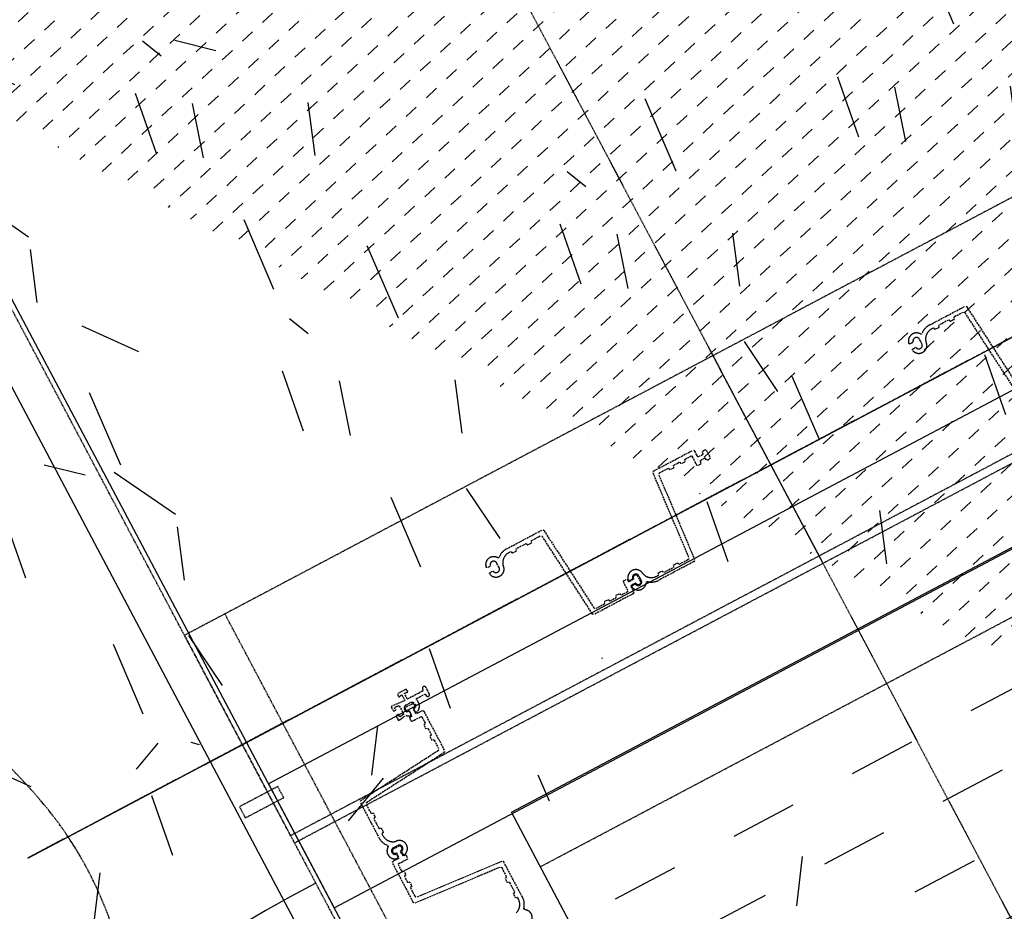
# Model space of a CAD drawing. Header units: millimetres. Extents: x 7530256134 to 7530295630, y 5726732434 to 5726764631.
# Tile 11 of 23: x 7530277803 to 7530280191, y 5726742820 to 5726744983. Entities that reach past the tile are written whole.
import ezdxf

# ---------------------------------------------------------------- set-up
doc = ezdxf.new("R2010")
doc.units = ezdxf.units.MM
for name, pattern in [('mp3', [6.25, 4.75, -1.5]), ('mp3a', [3.125, 2.25, -0.875]), ('mp7', [13.75, 9.75, -1.5, 1, -1.5]), ('mp7a', [6.875, 4.75, -0.875, 0.375, -0.875])]:
    doc.linetypes.add(name, pattern=pattern)
for name, color, linetype in [('0 wymiar', 32, 'Continuous'), ('1 cienka', 4, 'Continuous'), ('2 osie 02', 4, 'mp7'), ('2 osie 05', 4, 'mp7a'), ('3 przerywana 02', 6, 'mp3'), ('3 przerywana 05', 6, 'mp3a'), ('4 opis', 3, 'Continuous'), ('4 średnia', 3, 'Continuous'), ('9 kreskowanie', 8, 'Continuous')]:
    doc.layers.add(name, color=color, linetype=linetype)
doc.layers.add('6 pomoc 01', color=1, linetype='Continuous', plot=False)
doc.layers.add('7 view', color=1, linetype='Continuous', plot=False)

# ---------------------------------------------------------------- blocks, each defined once
blk = doc.blocks.new('A$C67C76F72')
at = {"linetype": 'ByBlock'}
blk.add_lwpolyline([(6.66599999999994, -56.61509999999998), (15.33179999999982, -56.61509999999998, 0.9550332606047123), (15.66509999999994, -47.66189999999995), (12.44319999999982, -47.66189999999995, -0.3264538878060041), (11.11000000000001, -46.10649999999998), (11.11000000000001, -4.777300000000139, -0.3948116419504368), (11.99879999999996, -3.666300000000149), (26.21960000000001, -3.666300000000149, -0.3027756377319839), (26.88620000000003, -4.110700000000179), (25.77520000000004, -11.66550000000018, 0.1342479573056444), (25.93150274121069, -12.95215167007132, 0.2014663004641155), (26.22289409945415, -13.24354302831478, 0.1126442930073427), (26.29651627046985, -13.25568452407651, -0.0009888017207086), (26.88620000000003, -13.22090000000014), (33.32999999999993, -12.33210000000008, 0.2293681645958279), (33.99660000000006, -11.88770000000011), (33.99660000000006, -0.1111000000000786), (33.99660000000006, 11.66549999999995, 0.2293681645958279), (33.32999999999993, 12.10989999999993), (26.88620000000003, 12.99869999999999, -0.0009888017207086), (26.29651627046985, 13.03348452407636, 0.1126442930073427), (26.22289409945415, 13.02134302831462, 0.2014663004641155), (25.93150274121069, 12.72995167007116, 0.1342479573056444), (25.77520000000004, 11.44330000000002), (26.88620000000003, 3.888500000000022, -0.3027756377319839), (26.21960000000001, 3.444099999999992), (11.99879999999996, 3.444099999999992, -0.3948116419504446), (11.11000000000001, 4.555099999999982), (13.55420000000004, 36.10749999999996), (13.55420000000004, 38.77390000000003, 0.4142135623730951), (12.44320000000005, 39.88490000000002), (1.110999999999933, 39.88490000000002, 0.414213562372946), (0.6666000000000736, 39.44049999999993), (0.6666000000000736, 33.66330000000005, 0.2230325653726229), (1.110999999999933, 33.21889999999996, 0.1750127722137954), (2.555300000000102, 33.21889999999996, -0.1009438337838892), (7.11039999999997, 33.88549999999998, -0.3818367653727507), (7.5548, 33.44109999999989, -0.02795532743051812), (7.5548, 32.33010000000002, -0.05302026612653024), (5.777200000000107, 21.44229999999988), (-16.66500000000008, 21.44229999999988, -0.3484135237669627), (-17.10939999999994, 21.88670000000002), (-18.44259999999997, 33.44109999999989, -0.3767038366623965), (-18.12503437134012, 33.84660848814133, -0.07394732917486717), (-17.10939999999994, 33.88549999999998, -0.03801635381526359), (-13.55419999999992, 33.21889999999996, 0.131420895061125), (-11.99879999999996, 33.21889999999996, 0.3772306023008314), (-11.55439999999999, 33.88549999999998), (-11.55439999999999, 39.44049999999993, 0.3027756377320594), (-12.22099999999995, 39.88490000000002), (-23.10879999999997, 39.88490000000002, 0.1666666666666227), (-24.44200000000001, 38.5517000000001), (-24.44200000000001, 36.99630000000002), (-22.21999999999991, 20.99790000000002, -0.2568424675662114), (-23.10879999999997, 16.99829999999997, 0.09987102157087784), (-27.3306, 9.665699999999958), (-27.3306, 7.665899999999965, 0.3584298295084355), (-25.33079999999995, 5.666099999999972), (-18.22039999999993, 5.666099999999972, 0.2976346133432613), (-16.77610000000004, 7.888099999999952, -0.2642270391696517), (-13.88749999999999, 12.99870000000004, -0.2765957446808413), (-3.7774, 12.99869999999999, -0.2636399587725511), (0, 6.332700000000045), (0, -6.332700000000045, -0.2170979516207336), (-4.777300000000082, -13.77639999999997, -0.256722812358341), (-11.11000000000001, -14.22080000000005, -0.08101777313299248), (-15.22069999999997, -11.44330000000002, -0.2058312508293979), (-16.66500000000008, -8.110299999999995, 0.3820645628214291), (-18.66480000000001, -5.888300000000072), (-25.10859999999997, -5.888300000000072, 0.4872035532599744), (-26.4418, -12.10989999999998, 0.3762881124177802), (-3.332999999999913, -22.77550000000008, -0.1900511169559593), (0.2221999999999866, -22.55329999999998, -0.325183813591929), (1.999799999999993, -24.9975), (1.999799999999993, -46.10649999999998, -0.3264538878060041), (0.6666000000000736, -47.66189999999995), (-2.555299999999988, -47.66189999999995, 0.955033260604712), (-2.221999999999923, -56.61509999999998), (6.44380000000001, -56.61509999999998)], format="xyb", dxfattribs=at)
blk = doc.blocks.new('A$C4C506A5B')
at = {"elevation": 3.192779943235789e-06}
blk.add_lwpolyline([(-710.0433883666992, 1037.986335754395, 0.6585124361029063), (-674.7744884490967, 1031.683256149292, -0.4533960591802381), (-670.3034343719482, 1032.297262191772, 0.1739156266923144), (-646.1825661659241, 1022.928148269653), (-548.6224641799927, 1022.928148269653, 0.3888990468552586), (-544.6376609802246, 1026.579803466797), (-525.2577133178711, 1248.273832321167, -0.3888990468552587), (-521.2729086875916, 1251.925489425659), (-498.2996711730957, 1251.925491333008, -0.4142135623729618), (-496.2996706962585, 1249.925491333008), (-496.2996692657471, 1248.925491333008, 0.4142135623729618), (-494.2996702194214, 1246.925491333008), (-486.2996692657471, 1246.925489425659, 0.4142135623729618), (-484.2996692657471, 1248.925491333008), (-484.2996711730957, 1249.925489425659, -0.4142135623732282), (-482.2996692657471, 1251.925489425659), (-467.2993316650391, 1251.925489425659, -0.414213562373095), (-465.2993316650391, 1249.925491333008), (-465.2993330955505, 1248.925491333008, 0.414213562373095), (-463.2993321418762, 1246.925489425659), (-455.2993326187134, 1246.925491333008, 0.414213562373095), (-453.2993321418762, 1248.925493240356), (-453.2993321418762, 1249.925493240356, -0.414213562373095), (-451.2993297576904, 1251.925493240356), (-434.5541667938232, 1251.925491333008, -0.414213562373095), (-432.5541672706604, 1249.925491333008), (-432.5541663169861, 1231.925491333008), (-432.5541648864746, 1226.425489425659, 0.414213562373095), (-430.5541672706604, 1224.425493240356), (-423.5541667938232, 1224.425491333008, 0.4142135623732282), (-421.5541677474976, 1226.425491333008), (-421.5541687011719, 1229.925491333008, -0.4142135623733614), (-419.5541663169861, 1231.925489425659), (-407.5541677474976, 1231.925485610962, -0.414213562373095), (-406.5541663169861, 1230.925485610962), (-406.5541672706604, 1230.675485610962), (-406.5541667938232, 1228.198259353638, 0.2559241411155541), (-405.6310901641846, 1226.512962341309, 0.2922212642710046), (-396.4772458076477, 1226.512964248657, 0.2559241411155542), (-395.554162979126, 1228.198263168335), (-395.5541667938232, 1246.652711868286, 0.2559241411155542), (-396.4772458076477, 1248.338010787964, 0.2922212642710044), (-405.6310906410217, 1248.338014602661, 0.2559241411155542), (-406.554162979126, 1246.652713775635), (-406.5541648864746, 1244.175485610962), (-406.5541663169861, 1243.925489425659, -0.414213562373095), (-407.5541667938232, 1242.925491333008), (-419.5541658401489, 1242.925493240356, -0.414213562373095), (-421.5541663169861, 1244.925489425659), (-421.5541648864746, 1251.925491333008), (-421.5541667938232, 1258.925489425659, 0.4142135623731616), (-425.5541672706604, 1262.925489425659), (-531.3532700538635, 1262.925491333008, 0.3888990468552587), (-535.3380722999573, 1259.273832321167), (-554.7175946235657, 1037.584665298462, -0.3888990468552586), (-558.7023968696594, 1033.933004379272), (-582.6903228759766, 1033.933004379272, -0.4138169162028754), (-584.6876158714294, 1035.933002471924), (-584.6876125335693, 1036.935707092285, 0.414213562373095), (-586.6876130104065, 1038.935707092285), (-594.687614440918, 1038.935710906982, 0.4142135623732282), (-596.6876130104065, 1036.935708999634), (-596.6876149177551, 1035.933004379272, -0.4138169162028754), (-598.6849040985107, 1033.933000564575), (-624.690324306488, 1033.933004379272, -0.4138169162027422), (-626.6876149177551, 1035.933002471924), (-626.6876125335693, 1036.935708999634, 0.4142135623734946), (-628.6876130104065, 1038.935707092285), (-636.687614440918, 1038.935708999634, 0.4142135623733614), (-638.6876125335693, 1036.935708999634), (-638.6876153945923, 1035.933002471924, -0.4138169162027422), (-640.6849045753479, 1033.933004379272), (-645.9043788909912, 1033.933002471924, -0.3347204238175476), (-671.4888310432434, 1054.050035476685)], format="xyb", dxfattribs=at)
blk.add_lwpolyline([(-381.4893188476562, 1231.793603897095, -0.3347204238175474), (-355.9048633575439, 1251.910638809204), (-350.6853885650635, 1251.910636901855, -0.4138169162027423), (-348.6880984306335, 1249.910638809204), (-348.6880993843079, 1248.907932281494, 0.4142135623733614), (-346.6880984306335, 1246.907934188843), (-338.6880989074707, 1246.907934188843, 0.4142135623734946), (-336.6880965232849, 1248.907934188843), (-336.6880989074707, 1249.910640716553, -0.4138169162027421), (-334.6908078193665, 1251.910638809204), (-308.685389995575, 1251.910638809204, -0.4138169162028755), (-306.6880970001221, 1249.910642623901), (-306.6880993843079, 1248.907932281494, 0.4142135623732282), (-304.6880989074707, 1246.907930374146), (-296.6880974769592, 1246.907934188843, 0.414213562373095), (-294.6880989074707, 1248.907932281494), (-294.6880993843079, 1249.910640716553, -0.4138169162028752), (-292.6908102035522, 1251.910638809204), (-268.7028827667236, 1251.910636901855, -0.3888990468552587), (-264.7180795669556, 1248.258977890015), (-245.3385586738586, 1026.569808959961, 0.3888990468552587), (-241.3537559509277, 1022.91814994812), (-135.554651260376, 1022.918151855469, 0.4142135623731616), (-131.5546531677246, 1026.91814994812), (-131.5546536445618, 1033.918153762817), (-131.5546531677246, 1040.918151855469, -0.414213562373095), (-129.554651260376, 1042.918153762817), (-117.5546531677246, 1042.91814994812, -0.414213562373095), (-116.5546531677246, 1041.91814994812), (-116.5546541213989, 1041.668153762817), (-116.554651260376, 1039.190927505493, 0.2559241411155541), (-115.6315770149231, 1037.505626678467, 0.2922212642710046), (-106.4777278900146, 1037.505628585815, 0.2559241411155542), (-105.5546517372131, 1039.190929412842), (-105.5546517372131, 1057.645380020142, 0.2559241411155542), (-106.4777274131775, 1059.330678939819, 0.2922212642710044), (-115.6315751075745, 1059.330680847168, 0.2559241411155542), (-116.554651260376, 1057.645380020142), (-116.554651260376, 1055.168155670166), (-116.5546517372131, 1054.918157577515, -0.414213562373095), (-117.554651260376, 1053.918155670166), (-129.5546526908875, 1053.918151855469, -0.4142135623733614), (-131.554651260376, 1055.91814994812), (-131.554651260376, 1059.41814994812, 0.4142135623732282), (-133.5546531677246, 1061.41814994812), (-140.5546517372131, 1061.418153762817, 0.414213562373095), (-142.5546536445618, 1059.418151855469), (-142.5546536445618, 1053.918151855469), (-142.5546531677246, 1035.918151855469, -0.414213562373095), (-144.5546517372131, 1033.918151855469), (-161.2998185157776, 1033.91814994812, -0.414213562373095), (-163.2998180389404, 1035.91814994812), (-163.2998185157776, 1036.91814994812, 0.414213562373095), (-165.2998175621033, 1038.918151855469), (-173.2998189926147, 1038.91814994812, 0.414213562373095), (-175.2998194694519, 1036.91814994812), (-175.2998180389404, 1035.91814994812, -0.414213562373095), (-177.2998199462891, 1033.91814994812), (-192.3001570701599, 1033.91814994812, -0.4142135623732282), (-194.3001537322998, 1035.91814994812), (-194.3001575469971, 1036.91814994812, 0.4142135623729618), (-196.3001575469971, 1038.918153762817), (-204.3001561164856, 1038.918151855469, 0.4142135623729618), (-206.3001575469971, 1036.918151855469), (-206.3001570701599, 1035.918151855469, -0.4142135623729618), (-208.3001575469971, 1033.918151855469), (-231.2733993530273, 1033.91814994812, -0.3888990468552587), (-235.2582011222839, 1037.569808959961), (-254.6381435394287, 1259.263833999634, 0.3888990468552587), (-258.6229519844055, 1262.915494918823), (-356.1830525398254, 1262.915494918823, 0.1739156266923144), (-380.3039212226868, 1253.546380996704, -0.4533960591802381), (-384.7749786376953, 1254.160383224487, 0.6585124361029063), (-420.0438747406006, 1247.857307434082, 0.4830774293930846), (-417.1223793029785, 1244.175485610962), (-411.1876511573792, 1244.175487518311, 0.338563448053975), (-409.2574634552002, 1245.651679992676, -0.8755639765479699), (-392.5541672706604, 1243.425489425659), (-392.5541648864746, 1231.425485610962, -0.8755639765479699), (-409.2574634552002, 1229.199296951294, 0.3385634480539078), (-411.1876502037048, 1230.675485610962), (-417.1223802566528, 1230.675489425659, 0.4830774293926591), (-420.0438747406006, 1226.993671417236, 0.8860302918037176), (-381.5556049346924, 1231.188694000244)], format="xyb", close=True, dxfattribs=at)
for points in [[(88.26687002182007, 687.6421718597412, -0.8860302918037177), (84.07184791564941, 726.130443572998, -0.4830774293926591), (87.7536678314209, 723.208948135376), (87.75366163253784, 717.2742176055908, -0.3385634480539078), (86.27747344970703, 715.344030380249, 0.8755639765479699), (88.50366544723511, 698.6407337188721), (100.5036659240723, 698.6407337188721, 0.8755639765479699), (102.7298545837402, 715.344030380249, -0.338563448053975), (101.2536678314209, 717.2742176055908), (101.2536659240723, 723.208948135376, -0.4830774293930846), (104.9354820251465, 726.1304416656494, -0.6585124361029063), (111.2385597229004, 690.8615455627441, 0.4533960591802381), (110.6245551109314, 686.3904895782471, -0.1739156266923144), (119.9936699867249, 662.2696170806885), (119.9936709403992, 564.7095203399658, -0.3888990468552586), (116.3420124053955, 560.7247142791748), (-105.3520102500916, 541.3447685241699, 0.3888990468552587), (-109.0036745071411, 537.3599643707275), (-109.003674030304, 514.3867244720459, 0.4142135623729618), (-107.0036721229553, 512.3867244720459), (-106.0036735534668, 512.3867244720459, -0.4142135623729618), (-104.0036730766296, 510.3867244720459), (-104.0036721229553, 502.3867244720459, -0.4142135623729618), (-106.003674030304, 500.3867244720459), (-107.0036716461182, 500.3867244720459, 0.4142135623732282), (-109.003671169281, 498.3867263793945), (-109.003674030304, 483.3863849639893, 0.414213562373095), (-107.0036716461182, 481.3863849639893), (-106.0036716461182, 481.3863849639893, -0.414213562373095), (-104.0036721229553, 479.3863849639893), (-104.0036730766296, 471.3863849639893, -0.414213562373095), (-106.0036725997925, 469.3863849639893), (-107.0036706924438, 469.3863849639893, 0.414213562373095), (-109.0036721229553, 467.3863849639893), (-109.0036759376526, 450.6412220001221, 0.414213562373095), (-107.0036721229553, 448.6412220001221), (-89.00367212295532, 448.6412220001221), (-83.50367164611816, 448.6412181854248, -0.414213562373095), (-81.50367307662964, 446.6412200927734), (-81.50367164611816, 439.6412200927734, -0.4142135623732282), (-83.5036735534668, 437.6412200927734), (-87.00367307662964, 437.6412181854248, 0.4142135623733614), (-89.00367164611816, 435.6412200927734), (-89.00366830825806, 423.6412220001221, 0.414213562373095), (-88.00366830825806, 422.6412220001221), (-87.75366926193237, 422.6412220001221), (-85.27644109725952, 422.6412220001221, -0.2559241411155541), (-83.59114360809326, 421.7181434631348, -0.2922212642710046), (-83.5911431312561, 412.5642986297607, -0.2559241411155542), (-85.27644205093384, 411.6412220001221), (-103.7308964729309, 411.6412200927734, -0.2559241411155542), (-105.4161968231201, 412.5643005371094, -0.2922212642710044), (-105.4161930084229, 421.7181453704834, -0.2559241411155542), (-103.7308964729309, 422.6412220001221), (-101.2536706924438, 422.6412200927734), (-101.0036735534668, 422.6412220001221, 0.414213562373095), (-100.003674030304, 423.6412220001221), (-100.0036716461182, 435.6412200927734, 0.414213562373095), (-102.0036725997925, 437.6412220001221), (-109.0036725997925, 437.6412220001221), (-116.0036721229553, 437.6412181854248, -0.4142135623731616), (-120.0036725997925, 441.6412220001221), (-120.0036735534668, 547.4403209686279, -0.3888990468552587), (-116.352014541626, 551.425127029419), (105.3371562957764, 570.8046474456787, 0.3888990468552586), (108.9888153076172, 574.7894496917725), (108.9888129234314, 598.7773761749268, 0.4138169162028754), (106.9888167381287, 600.7746677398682), (105.9861102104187, 600.7746677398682, -0.414213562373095), (103.9861097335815, 602.7746677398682), (103.9861087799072, 610.7746677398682, -0.4142135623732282), (105.9861102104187, 612.7746677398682), (106.9888167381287, 612.7746677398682, 0.4138169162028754), (108.9888153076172, 614.7719593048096), (108.98881483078, 640.7773761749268, 0.4138169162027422), (106.9888167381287, 642.7746677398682), (105.9861121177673, 642.7746677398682, -0.4142135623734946), (103.9861097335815, 644.7746677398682), (103.9861078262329, 652.7746677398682, -0.4142135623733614), (105.9861106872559, 654.7746677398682), (106.9888153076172, 654.7746696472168, 0.4138169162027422), (108.9888172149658, 656.7719593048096), (108.9888143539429, 661.99143409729, 0.3347204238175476), (88.87178468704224, 687.5758838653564)], [(-88.87178897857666, 397.5763740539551, 0.3347204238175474), (-108.9888191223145, 371.9919185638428), (-108.9888200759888, 366.7724437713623, 0.4138169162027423), (-106.9888172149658, 364.7751522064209), (-105.9861125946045, 364.7751541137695, -0.4142135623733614), (-103.9861149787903, 362.7751522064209), (-103.9861164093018, 354.7751522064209, -0.4142135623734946), (-105.9861130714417, 352.7751541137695), (-106.9888229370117, 352.7751522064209, 0.4138169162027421), (-108.9888172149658, 350.7778625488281), (-108.9888172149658, 324.7724437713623, 0.4138169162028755), (-106.9888229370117, 322.7751522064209), (-105.9861145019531, 322.7751522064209, -0.4142135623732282), (-103.9861164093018, 320.7751522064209), (-103.9861130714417, 312.7751522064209, -0.414213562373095), (-105.9861154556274, 310.7751522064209), (-106.9888215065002, 310.7751541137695, 0.4138169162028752), (-108.9888215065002, 308.7778644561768), (-108.9888215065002, 284.7899379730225, 0.3888990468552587), (-105.3371596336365, 280.8051357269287), (116.3520112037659, 261.4256114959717, -0.3888990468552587), (120.0036654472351, 257.4408092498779), (120.0036678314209, 151.6417045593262, -0.4142135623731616), (116.0036654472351, 147.6417064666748), (109.0036678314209, 147.6417064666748), (102.0036659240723, 147.6417064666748, 0.414213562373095), (100.0036659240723, 145.6417064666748), (100.0036659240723, 133.6417064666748, 0.414213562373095), (101.0036668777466, 132.6417064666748), (101.2536630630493, 132.6417064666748), (103.7308883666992, 132.6417064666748, -0.2559241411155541), (105.4161891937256, 131.7186298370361, -0.2922212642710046), (105.4161911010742, 122.5647830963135, -0.2559241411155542), (103.7308878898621, 121.6417064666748), (85.27643918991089, 121.6417064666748, -0.2559241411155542), (83.59113836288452, 122.5647830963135, -0.2922212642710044), (83.59113645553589, 131.7186298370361, -0.2559241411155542), (85.27644109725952, 132.6417064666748), (87.75366401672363, 132.6417064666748), (88.00366449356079, 132.6417083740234, 0.414213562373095), (89.003662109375, 133.6417064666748), (89.0036678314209, 145.6417083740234, 0.4142135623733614), (87.00366830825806, 147.6417064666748), (83.5036678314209, 147.6417064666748, -0.4142135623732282), (81.50366544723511, 149.6417064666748), (81.50366497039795, 156.6417064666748, -0.414213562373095), (83.50366449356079, 158.6417064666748), (89.00366592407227, 158.6417064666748), (107.0036649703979, 158.6417064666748, 0.414213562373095), (109.0036673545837, 160.6417064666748), (109.0036659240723, 177.3868732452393, 0.414213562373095), (107.0036654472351, 179.3868732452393), (106.0036659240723, 179.3868751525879, -0.414213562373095), (104.0036678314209, 181.3868732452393), (104.0036654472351, 189.3868732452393, -0.414213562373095), (106.0036673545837, 191.3868732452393), (107.0036678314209, 191.386869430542, 0.414213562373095), (109.0036644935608, 193.3868732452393), (109.0036678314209, 208.3872127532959, 0.4142135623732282), (107.0036659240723, 210.3872127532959), (106.0036659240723, 210.3872089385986, -0.4142135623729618), (104.0036664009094, 212.3872108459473), (104.0036673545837, 220.3872127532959, -0.4142135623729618), (106.0036659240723, 222.3872108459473), (107.0036673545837, 222.3872127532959, 0.4142135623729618), (109.0036654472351, 224.3872108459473), (109.0036678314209, 247.3604526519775, 0.3888990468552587), (105.3520107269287, 251.3452548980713), (-116.3420181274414, 270.7252025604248, -0.3888990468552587), (-119.9936766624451, 274.7100048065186), (-119.9936766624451, 372.2701053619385, -0.1739156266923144), (-110.6245594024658, 396.3909740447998, 0.4533960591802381), (-111.2385668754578, 400.8620319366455, -0.6585124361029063), (-104.9354877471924, 436.1309280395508, -0.4830774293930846), (-101.2536702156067, 433.209436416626), (-101.2536678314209, 427.2747039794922, -0.338563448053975), (-102.7298603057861, 425.344518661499, 0.8755639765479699), (-100.5036692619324, 408.6412200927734), (-88.50366973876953, 408.6412200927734, 0.8755639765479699), (-86.27747917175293, 425.3445167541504, -0.3385634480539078), (-87.75367021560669, 427.2747039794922), (-87.75366926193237, 433.2094326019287, -0.4830774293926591), (-84.07185173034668, 436.1309261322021, -0.8860302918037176), (-88.26687479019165, 397.6426601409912)]]:
    blk.add_lwpolyline(points, format="xyb", close=True)
blk.add_lwpolyline([(-116.352014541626, -608.5729293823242), (105.3371562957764, -589.1934089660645, 0.3888990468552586), (108.9888172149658, -585.2086048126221), (108.9888162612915, -561.2206783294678, 0.4138169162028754), (106.9888172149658, -559.2233905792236), (105.9861087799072, -559.2233905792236, -0.414213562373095), (103.9861097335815, -557.2233867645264), (103.9861083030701, -549.2233905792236, -0.4142135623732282), (105.9861092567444, -547.2233867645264), (106.9888153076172, -547.223388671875, 0.4138169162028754), (108.98881483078, -545.226095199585), (108.9888162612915, -519.2206764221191, 0.4138169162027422), (106.9888167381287, -517.2233867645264), (105.9861116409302, -517.2233867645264, -0.4142135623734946), (103.9861087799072, -515.2233905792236), (103.9861125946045, -507.2233867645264, -0.4142135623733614), (105.9861083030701, -505.2233905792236), (106.9888153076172, -505.2233867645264, 0.4138169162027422), (108.98881483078, -503.226095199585), (108.9888153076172, -498.0066204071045, 0.3347204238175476), (88.87178182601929, -472.4221706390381), (88.26687049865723, -472.3558826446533, -0.8860302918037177), (84.07184553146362, -433.8676128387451, -0.4830774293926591), (87.75366592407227, -436.7891101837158), (87.75366401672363, -442.7238368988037, -0.3385634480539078), (86.27747535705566, -444.6540241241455, 0.8755639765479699), (88.5036678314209, -461.3573207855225), (100.5036635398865, -461.3573207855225, 0.8755639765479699), (102.7298550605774, -444.6540241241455, -0.338563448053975), (101.2536654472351, -442.7238368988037), (101.2536678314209, -436.7891063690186, -0.4830774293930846), (104.9354820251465, -433.8676128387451, -0.6585124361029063), (111.2385625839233, -469.136510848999, 0.4533960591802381), (110.6245536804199, -473.6075687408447, -0.1739156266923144), (119.993670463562, -497.7284374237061), (119.9936714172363, -595.288537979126, -0.3888990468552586), (116.3420157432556, -599.2733402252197), (-105.3520107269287, -618.6532859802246, 0.3888990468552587)], format="xyb")
at = {"layer": '7 view'}
for points in [[(-4.291534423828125e-06, 1554.163511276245), (-1.9073486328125e-06, -1554.16351890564)], [(-267.1387810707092, -1.9073486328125e-06), (267.1387748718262, -1.9073486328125e-06)]]:
    blk.add_lwpolyline(points, dxfattribs=at)
blk.add_blockref('A$C67C76F72', (-100.9474720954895, 1048.256320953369, 3.192779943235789e-06))
blk = doc.blocks.new('02. Zarys przyczółka (widok z góry)')
at = {"layer": '3 przerywana 05'}
for p, q in [((-270.000004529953, -1450.005001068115), (-270.0000040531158, 1449.99499130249)), ((299.9999964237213, 1449.994993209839), (299.9999945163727, -1450.005001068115)), ((-600.0000050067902, -950.0050029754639), (-600.000004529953, 949.9949913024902)), ((-900.0000050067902, -1339.01265335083), (299.999995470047, -1339.01265335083)), ((299.9999945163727, -1450.005001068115), (-3000.000005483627, -1450.005001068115))]:
    blk.add_line(p, q, dxfattribs=at)
at = {"layer": '4 średnia'}
for p, q in [((-450.000004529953, -950.0050029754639), (-450.0000050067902, 949.9949913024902)), ((-3000.00000500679, -950.0050010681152), (-450.000004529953, -950.0050029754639))]:
    blk.add_line(p, q, dxfattribs=at)
blk = doc.blocks.new('sytuacja_k1')
at = {"layer": '9 kreskowanie', "true_color": 0xadadad}
h = blk.add_hatch(dxfattribs=at)
h.set_pattern_fill('TRIANG', color=253, scale=6.999999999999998, angle=44.99999999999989)
h.set_pattern_definition([(104.9999999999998, (-413114.0851259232, 44651.60676513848), (-64.40310439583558, 17.25675985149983), [33.33749999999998, -33.33749999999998]), (164.9999999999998, (-413114.0851259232, 44651.60676513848), (-47.14634461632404, -47.14634456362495), [33.33749999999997, -33.33749999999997]), (44.99999999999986, (-413146.2866783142, 44660.23514686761), (-17.25675977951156, 64.40310441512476), [33.33749999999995, -33.33749999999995])])
h.paths.add_polyline_path([(5453.872512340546, 1438.36583839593), (5113.872511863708, 1438.365836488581), (5113.872513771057, -1438.365357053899), (5453.872510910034, -1438.365358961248)])
at = {"layer": '9 kreskowanie'}
h = blk.add_hatch(dxfattribs=at)
h.set_pattern_fill('AR-B816', color=256, scale=0.7999999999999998, angle=37.27151979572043)
h.set_pattern_definition([(359.9999999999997, (-3125706.065613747, -20887.07139648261), (3.410605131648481e-13, 162.5599999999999), []), (90, (-3125706.065613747, -20887.07139648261), (-162.5599999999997, 162.5600000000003), [162.5599999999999, -162.5599999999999])])
h.paths.add_polyline_path([(8854.302411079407, 1450.000480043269), (7999.995008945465, 1449.995795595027), (7999.995007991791, 949.9954675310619), (5449.995008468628, 949.995461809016), (5449.995006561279, -950.0045324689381), (7999.995008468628, -950.0045305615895), (7999.995006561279, -1450.004202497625), (8854.30241060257, -1449.999516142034)])
h = blk.add_hatch(dxfattribs=at)
h.set_pattern_fill('GRAVEL', color=256, scale=29.99999999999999, angle=62.10204981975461, style=0)
h.set_pattern_definition([(228.0127874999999, (-40745.16232252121, -80765.54457916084), (-6096.000000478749, -6857.999999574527), [102.516432, -10149.1450918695]), (184.9697409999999, (-40813.74232244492, -80841.74457992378), (9143.999996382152, 762.0000434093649), [175.9214159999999, -17416.21466805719]), (132.5104471, (-40989.0023226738, -80856.9845796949), (7620.000003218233, -8381.999997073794), [124.044456, -12280.41683823]), (267.2736889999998, (-41286.1823220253, -81047.4845796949), (762.0000015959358, 15239.99999991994), [160.2013559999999, -15859.93122772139]), (292.8336541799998, (-41293.80232286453, -81207.50458015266), (-3810.00000031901, 9143.999999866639), [157.0901099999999, -15551.94232360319]), (357.2736889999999, (-41232.84232187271, -81352.2845808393), (-15239.99999991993, 762.0000015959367), [160.2013559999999, -15859.93122772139]), (37.69424046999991, (-41072.82232284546, -81359.90457977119), (-9905.999999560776, -7620.000000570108), [211.8580979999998, -20973.93459427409]), (72.25532836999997, (-40905.1823220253, -81230.36458267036), (5334.000001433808, 16763.99999954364), [200.0158559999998, -19801.57698057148]), (121.4295656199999, (-40844.22232198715, -81039.86458076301), (-6096.000000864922, 9905.999999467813), [160.7438999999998, -15913.66370961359]), (175.2363582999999, (-40928.04232263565, -80902.7045809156), (8381.999999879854, -762.0000013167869), [183.5139839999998, -8992.181084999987]), (222.3974377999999, (-41110.92232227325, -80887.46457923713), (-9143.999999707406, -8382.000000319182), [237.3233759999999, -23495.03175365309]), (138.81407483, (-40531.8023223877, -81055.10457862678), (-5333.999999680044, 4572.00000037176), [81.00136199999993, -8019.169747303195]), (171.4692343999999, (-40592.76232290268, -81001.76458038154), (9906.000000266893, -1523.999998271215), [154.1045939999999, -15256.391699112]), (225, (-40745.16232252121, -80978.90457977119), (-1.13686837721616e-12, -762.0000000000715), [107.7628019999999, -969.8679325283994]), (203.1985905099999, (-40798.5023226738, -80887.46458114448), (3810.000000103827, 1523.999999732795), [58.03239599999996, -5745.186710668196]), (291.8014094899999, (-40851.84232139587, -80910.32457984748), (-762.0000001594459, 2285.999999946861), [82.06968599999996, -4021.425896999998]), (30.96375652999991, (-40821.36232280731, -80986.52458061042), (2286.000000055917, 1523.999999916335), [133.2958979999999, -4309.889445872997]), (161.5650511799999, (-40707.06232261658, -80917.94458068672), (1524.000000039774, -761.9999999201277), [96.3861419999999, -2313.269435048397]), (16.38954033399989, (-41293.8023223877, -80910.32457984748), (7620.000000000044, 2286.000000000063), [135.0264, -13367.64800176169]), (70.34617593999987, (-41164.26232194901, -80872.22457946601), (-3048.000000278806, -8381.99999990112), [113.2796819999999, -11214.66470345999]), (293.1985905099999, (-40707.06232213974, -80765.54457916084), (-1523.999999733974, 3810.000000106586), [116.0640299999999, -5687.155076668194]), (343.6104596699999, (-40661.34232282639, -80872.22457946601), (-7620.00000015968, 2285.999999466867), [135.0263999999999, -13367.64800176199]), (339.4439547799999, (-41293.8023223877, -81382.76457847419), (-3809.999999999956, 1524.000000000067), [130.2105599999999, -6380.320293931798]), (294.7751405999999, (-41171.88232183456, -81428.48458160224), (-3810.000004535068, 8381.999997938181), [109.101636, -10801.078014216]), (66.80140948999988, (-40699.44232273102, -81527.54458106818), (1523.999999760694, 3810.000000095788), [116.06403, -5687.155076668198]), (17.3540246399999, (-40653.72232246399, -81420.86458076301), (-9905.999999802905, -3048.000000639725), [127.734822, -12645.71279405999]), (69.44395477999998, (-41072.82232189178, -81527.54458106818), (-1524.000000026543, -3809.999999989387), [65.10527999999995, -6445.425573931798]), (101.3099324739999, (-40745.16232204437, -81527.54458106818), (-762.0000000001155, 3048.000000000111), [38.85437999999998, -3846.598489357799]), (165.9637565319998, (-40752.78232240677, -81489.44458068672), (2285.999999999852, -761.9999999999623), [157.0901099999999, -2984.716376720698]), (186.0090059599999, (-40905.18232250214, -81451.3445822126), (7619.99999995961, 762.0000003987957), [145.5800999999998, -14412.40945900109]), (303.6900675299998, (-40821.36232233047, -81055.10458053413), (-762.0000001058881, 1523.999999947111), [109.897164, -2637.532907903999]), (353.1572265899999, (-40760.40232229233, -81146.54457916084), (12954.0000000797, -1523.999999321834), [191.867028, -18994.80271950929]), (60.9453958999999, (-40569.90232181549, -81169.40457977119), (-3048.000000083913, -5333.999999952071), [78.45247199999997, -7766.817695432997]), (90, (-40531.80232191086, -81100.82457984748), (-761.9999999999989, 762.0000000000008), [45.71999999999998, -716.2799999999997]), (120.2564371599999, (-40920.42232131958, -81428.48458160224), (3047.999999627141, -5334.000000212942), [105.8600879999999, -10480.18223195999]), (48.01278749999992, (-40973.76232242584, -81337.04458106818), (6096.00000050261, 6857.999999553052), [205.032864, -10046.6286598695]), (359.9999999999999, (-40836.60232305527, -81184.6445795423), (762.0000000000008, 761.9999999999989), [198.1199999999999, -563.8799999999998]), (325.3048464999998, (-40638.4823217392, -81184.64458144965), (7620.00000288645, -5333.999995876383), [120.482868, -11927.795017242]), (254.0546040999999, (-40539.42232322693, -81253.22458137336), (-761.9999999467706, -3048.000000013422), [110.948724, -5436.495011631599]), (207.64597536, (-40569.90232181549, -81359.90457977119), (-14478.00000053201, -7619.999998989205), [180.6435299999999, -17883.73932688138]), (175.42607874, (-40729.92232179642, -81443.72457946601), (-9905.999999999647, 761.9999999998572), [191.1088379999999, -18919.75393687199])])
edge = h.paths.add_edge_path()
edge.add_ellipse((7346.408496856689, -1449.995089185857), major_axis=(2.361264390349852e-07, -2718.444892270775), ratio=0.7200944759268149, start_angle=281.15523109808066, end_angle=290.8680618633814, ccw=False)
edge.add_spline(control_points=[(2738.012309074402, -2040.239473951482), (2828.318548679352, -1992.179968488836), (3228.09733915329, -1773.972927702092), (4040.81071138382, -2410.797764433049), (4794.958232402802, -1860.078133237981), (5282.842830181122, -1934.985226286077), (5425.855834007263, -1975.926666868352)], knot_values=[453.4070720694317, 453.4070720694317, 453.4070720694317, 453.4070720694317, 1081.797566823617, 1882.505742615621, 2946.221506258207, 3388.174851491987, 3388.174851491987, 3388.174851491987, 3388.174851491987], degree=3, periodic=0)
edge.add_line((2738.012309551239, -2040.239470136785), (2717.21418944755, -2425.679893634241))
edge.add_line((2717.214189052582, -2425.679894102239), (2728.568443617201, -2449.997588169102))
edge.add_arc((2778.568444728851, -2449.997587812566), 50.00000119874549, -3.979420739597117e-07, 180.0000005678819, ccw=False)
edge.add_arc((2878.568445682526, -2449.997587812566), 49.99999990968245, -3.410996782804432e-07, 180.0000001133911, ccw=False)
edge.add_arc((2978.568444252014, -2449.997589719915), 49.99999990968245, 1.1339108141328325e-07, 180.0000001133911, ccw=False)
edge.add_arc((3078.568444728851, -2449.997587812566), 50.000000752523, 1.1339108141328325e-07, 179.9999996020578, ccw=False)
edge.add_arc((3178.568444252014, -2449.997589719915), 49.99999990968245, 6.247245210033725e-07, 180.0000001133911, ccw=False)
edge.add_arc((3278.568443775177, -2449.997587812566), 50.00000035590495, 1.1339108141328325e-07, 180.0000010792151, ccw=False)
edge.add_arc((3378.568444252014, -2449.997587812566), 49.99999990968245, -8.524331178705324e-07, 180.0000001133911, ccw=False)
edge.add_arc((3478.56844329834, -2449.997593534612), 49.9999994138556, 2.5563726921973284e-06, 179.9999967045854, ccw=False)
edge.add_arc((3578.56844329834, -2449.997587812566), 50.000000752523, 1.1339108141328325e-07, 179.9999996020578, ccw=False)
edge.add_arc((3678.568442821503, -2449.997587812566), 49.99999990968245, 1.1339108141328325e-07, 180.0000001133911, ccw=False)
edge.add_arc((3778.56844329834, -2449.997587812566), 49.99999990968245, 1.1339108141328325e-07, 180.0000001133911, ccw=False)
edge.add_arc((3878.568442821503, -2449.997587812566), 49.99999990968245, -3.410996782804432e-07, 180.0000001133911, ccw=False)
edge.add_arc((3978.568440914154, -2449.997589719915), 49.99999946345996, -8.524331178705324e-07, 179.999999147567, ccw=False)
edge.add_arc((4078.568440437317, -2449.997591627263), 50.00000030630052, -8.524331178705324e-07, 179.9999986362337, ccw=False)
edge.add_arc((4178.568440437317, -2449.997589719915), 49.99999995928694, -8.524331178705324e-07, 180.0000025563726, ccw=False)
edge.add_arc((4278.568440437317, -2449.997589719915), 50.000000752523, 1.1339108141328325e-07, 179.9999996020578, ccw=False)
edge.add_arc((4378.56843996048, -2449.997589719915), 49.99999990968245, 1.1339108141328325e-07, 180.0000001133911, ccw=False)
edge.add_arc((4478.56843996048, -2449.997583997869), 50.00000005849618, -8.692710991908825e-06, 180.0000074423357, ccw=False)
edge.add_arc((4578.56843996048, -2449.997593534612), 49.99999946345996, 1.1339108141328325e-07, 179.999999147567, ccw=False)
edge.add_arc((4678.568439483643, -2449.997591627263), 49.99999990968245, 1.1339108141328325e-07, 180.0000001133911, ccw=False)
edge.add_arc((4778.568439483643, -2449.997593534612), 49.99999990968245, -8.524331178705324e-07, 180.0000001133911, ccw=False)
edge.add_arc((4878.568439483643, -2449.997593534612), 50.000000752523, 1.1339108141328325e-07, 179.9999996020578, ccw=False)
edge.add_arc((4978.568439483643, -2449.997591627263), 49.99999990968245, 1.1339108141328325e-07, 180.0000001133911, ccw=False)
edge.add_arc((5078.568439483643, -2449.997591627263), 50.00000035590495, 1.1339108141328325e-07, 180.0000010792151, ccw=False)
edge.add_arc((5178.568439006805, -2449.997589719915), 49.99999951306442, -1.8182572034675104e-06, 180.0000015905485, ccw=False)
edge.add_arc((5278.568437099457, -2449.997591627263), 49.99999862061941, 1.1339108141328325e-07, 179.9999996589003, ccw=False)
edge.add_arc((5378.56843662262, -2449.997591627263), 49.99999990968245, -3.979420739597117e-07, 180.0000001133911, ccw=False)
edge.add_arc((5478.568438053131, -2449.997591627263), 49.99999990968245, 39.265425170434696, 180.0000001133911, ccw=False)
at = {"layer": '1 cienka', "elevation": -1.387550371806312e-06}
blk.add_lwpolyline([(7948.875024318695, -1438.36535514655), (-7961.734892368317, -1438.36535514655), (-7961.734893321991, -1538.365358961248), (7948.875024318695, -1538.365358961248)], close=True, dxfattribs=at)
at = {"layer": '2 osie 02', "ltscale": 0.2}
blk.add_lwpolyline([(-9341.43243932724, -0.2252146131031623, -0.0009693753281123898), (-9225.107471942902, 0.0003408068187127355), (8846.083489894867, -0.000328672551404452, -0.018590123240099), (11074.58685159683, -82.88408721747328)], format="xyb", dxfattribs=at)
at = {"layer": '2 osie 05'}
blk.add_line((4999.999992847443, 2898.78633247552), (5000, -2038.365112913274), dxfattribs=at)
at = {"layer": '3 przerywana 05'}
for points, elevation in [([(-5250.000005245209, 1450.00047813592), (5249.99999666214, 1449.995465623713), (5249.999994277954, -1450.004528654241), (-5250.000006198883, -1449.998613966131)], -1.387550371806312e-06), ([(5130.000003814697, -1526.730723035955), (5160.60989522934, -1526.730721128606), (5160.609898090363, -1421.635576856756), (5130.000007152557, -1421.635576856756)], 1.387549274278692e-06)]:
    blk.add_lwpolyline(points, close=True, dxfattribs=dict(at, elevation=elevation))
at = {"layer": '3 przerywana 05', "color": 8}
blk.add_open_spline([(5425.855834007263, -1975.926666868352), (5282.842830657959, -1934.985224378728), (4794.958231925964, -1860.078137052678), (4040.810709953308, -2410.797762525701), (3289.016397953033, -1809.563616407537), (2891.830677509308, -1951.141199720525), (2738.012308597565, -2040.239472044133)], degree=3, knots=[453.4070730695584, 453.4070730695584, 453.4070730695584, 453.4070730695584, 895.3604173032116, 1959.076180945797, 2759.784356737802, 3272.896210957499, 3272.896210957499, 3272.896210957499, 3272.896210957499], dxfattribs=at)
at = {"layer": '4 opis', "elevation": -6.937778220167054e-07}
blk.add_lwpolyline([(5453.872512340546, 1438.36583839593), (5113.872511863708, 1438.365836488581), (5113.872513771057, -1438.365357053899), (5453.872510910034, -1438.365358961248)], close=True, dxfattribs=at)
at = {"layer": '4 średnia'}
blk.add_ellipse((7337.533483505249, -1449.994854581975), major_axis=(-1.615691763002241e-06, -2718.444892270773), ratio=0.7200944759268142, start_param=4.71238898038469, end_param=6.283185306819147, dxfattribs=at)
at = {"layer": '6 pomoc 01'}
blk.add_lwpolyline([(4999.999998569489, -2038.365349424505), (4999.999999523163, 2038.365840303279)], dxfattribs=at)
at = {"layer": '1 cienka', "xscale": -1, "rotation": 359.9999999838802}
blk.add_blockref('02. Zarys przyczółka (widok z góry)', (4999.995001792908, 0.000472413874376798, 1.387550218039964e-06), dxfattribs=at)
at = {"layer": '3 przerywana 02', "rotation": 179.9999999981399}
blk.add_blockref('A$C4C506A5B', (4999.999994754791, 0.0004781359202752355), dxfattribs=at)

msp = doc.modelspace()

# ---------------------------------------------------------------- block references
at = {"layer": '0 wymiar', "rotation": 297.8979501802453}
msp.add_blockref('sytuacja_k1', (7530277285.15332, 5726748321.70091), dxfattribs=at)

doc.saveas('drawing.dxf')
